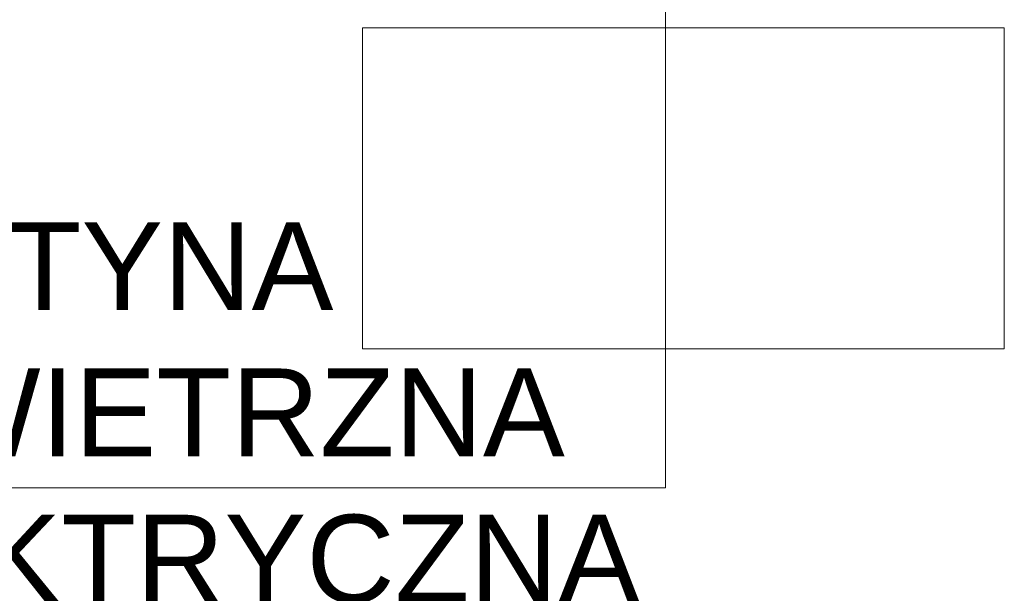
# Model space of a CAD drawing. Extents: x 280060 to 689961, y 120405 to 160329.
# Tile 13 of 85: x 658798 to 658982, y 149668 to 149775. Entities that reach past the tile are written whole.
import ezdxf

# ---------------------------------------------------------------- set-up
doc = ezdxf.new("R2010")
doc.units = 0
doc.header["$MEASUREMENT"] = 0
doc.layers.add('KAM-pro Opis C.O.', color=16, linetype='CONTINUOUS', lineweight=13)
doc.layers.add('KAM-pro Podkład Sanitarny', color=253, linetype='CONTINUOUS', lineweight=25)
doc.styles.add('ARIAL', font='arial.ttf')

msp = doc.modelspace()

# ---------------------------------------------------------------- linework, layer by layer
at = {"layer": 'KAM-pro Opis C.O.', "color": 3}
for p, q in [((658918.5, 149687.97), (658918.5, 149896.66)), ((658737.65, 149687.97), (658918.5, 149687.97))]:
    msp.add_line(p, q, dxfattribs=at)
at = {"layer": 'KAM-pro Podkład Sanitarny', "lineweight": 20, "ltscale": 13}
for p, q in [((658861.83, 149773.93), (658981.83, 149773.93)), ((658861.83, 149713.93), (658861.83, 149773.93)), ((658981.83, 149773.93), (658981.83, 149713.93)), ((658981.83, 149713.93), (658861.83, 149713.93))]:
    msp.add_line(p, q, dxfattribs=at)

# ---------------------------------------------------------------- texts
at = {"layer": 'KAM-pro Opis C.O.', "color": 3, "insert": (658746.91, 149701.95), "char_height": 16.4025, "width": 164.6853, "attachment_point": 4, "style": 'ARIAL'}
msp.add_mtext('KURTYNA \\PPOWIETRZNA\\PELEKTRYCZNA ', dxfattribs=at)

doc.saveas('drawing.dxf')
